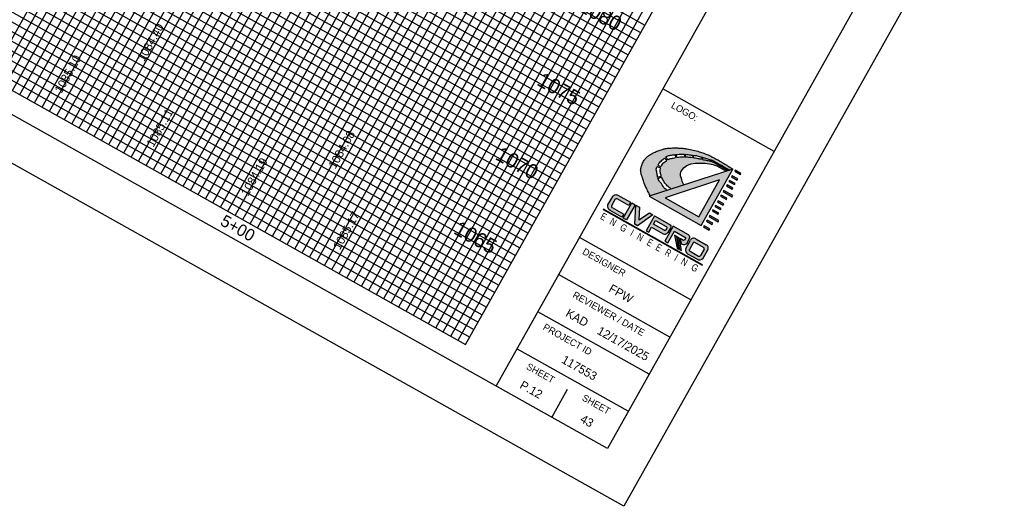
# Model space of a CAD drawing. Header units: feet. Extents: x 2245337 to 2248603, y 408525 to 439504.
# Tile 2 of 8: x 2248246 to 2248477, y 438669 to 438783. Entities that reach past the tile are written whole.
import ezdxf
from ezdxf.enums import TextEntityAlignment as Align

# ---------------------------------------------------------------- set-up
doc = ezdxf.new("R2010")
doc.units = ezdxf.units.FT
doc.header["$MEASUREMENT"] = 0
for name, color, linetype in [('PF_P_Text', 7, 'Continuous'), ('SH_Border', 7, 'Continuous'), ('SH_Data', 7, 'Continuous'), ('SHT_LOGO_BLACK', 7, 'Continuous'), ('SHT_LOGO_BLUE', 160, 'Continuous'), ('SHT_LOGO_GREY', 9, 'Continuous')]:
    doc.layers.add(name, color=color, linetype=linetype)
doc.layers.add('SH_Major_Grid_Line', color=254, linetype='Continuous', transparency=0.3)
doc.layers.add('SH_Minor_Grid_Line', color=252, linetype='Continuous', transparency=0.5)
doc.styles.add('OHDOTSymbols', font='arial.ttf')
doc.styles.add('Slanted-Normal', font='font31.shx', dxfattribs={"height": 0.14})
doc.styles.add('Straight-Normal', font='font30.shx', dxfattribs={"height": 0.14})
doc.styles.add('Straight-Sub Title', font='font30.shx', dxfattribs={"height": 0.17})

msp = doc.modelspace()

# ---------------------------------------------------------------- hatches: boundary and pattern name
at = {"layer": 'SHT_LOGO_BLACK', "linetype": 'Continuous'}
h = msp.add_hatch(color=256, dxfattribs=at)
h.dxf.hatch_style = 1
h.paths.add_polyline_path([(2248395.856, 438745.808, -0.0100538), (2248395.814, 438745.935), (2248396.696, 438746.209, 0.0039736), (2248396.736, 438746.1, 0.0407763), (2248396.8, 438745.962, 0.0060658), (2248397.319, 438745.08, 0.0612486), (2248397.995, 438744.218, 0.0382971), (2248398.917, 438743.433), (2248401.926, 438744.408), (2248401.484, 438745.188), (2248401.397, 438745.711), (2248401.131, 438746.549), (2248401.135, 438747.022), (2248401.221, 438747.472), (2248401.502, 438747.931), (2248401.947, 438748.512), (2248402.601, 438749), (2248403.507, 438749.346), (2248404.572, 438749.509), (2248405.648, 438749.523), (2248406.935, 438749.489), (2248407.922, 438749.386), (2248408.684, 438749.22), (2248409.851, 438748.803), (2248411.35, 438747.962), (2248411.902, 438747.64), (2248412.349, 438747.784, -0.0004178), (2248411.565, 438748.228, -0.0009491), (2248411.146, 438748.467, -0.0003513), (2248409.943, 438749.156, 0.0010701), (2248409.548, 438749.382, 0.0175554), (2248409.049, 438749.643, 0.0177429), (2248408.538, 438749.866, 0.0035925), (2248408.474, 438749.891), (2248408.565, 438750.197, -0.0386903), (2248408.713, 438750.128, -0.0002389), (2248408.811, 438750.074, 0.0000259), (2248409.709, 438749.57, 0.0000477), (2248411.044, 438748.821, 0.000037), (2248412.694, 438747.896), (2248413.402, 438748.126, 0.0036237), (2248412.158, 438748.916, 0.0074131), (2248411.541, 438749.288, 0.0009042), (2248409.495, 438750.479, 0.0045101), (2248409.082, 438750.713, 0.0190733), (2248407.926, 438751.299, 0.0173307), (2248406.61, 438751.85, 0.0195136), (2248405.514, 438752.216, 0.0153378), (2248404.092, 438752.583, 0.0122043), (2248402.682, 438752.866, 0.017423), (2248401.684, 438753.005, 0.0140154), (2248400.952, 438753.061, 0.0095353), (2248399.874, 438753.091, 0.0203776), (2248398.594, 438753.051, 0.0259798), (2248397.597, 438752.927, 0.0275654), (2248396.872, 438752.756, 0.0188905), (2248395.842, 438752.411, 0.0207887), (2248394.946, 438752.028, 0.0208279), (2248394.086, 438751.574, 0.0345989), (2248393.534, 438751.198, 0.0321449), (2248392.999, 438750.719, 0.0622685), (2248392.463, 438750.015, 0.0504328), (2248392.012, 438749.022, 0.0251176), (2248391.802, 438748.279, 0.0578308), (2248391.766, 438747.945, 0.025804), (2248391.795, 438747.441, 0.04348), (2248391.853, 438747.146, 0.0027378), (2248391.993, 438746.676, 0.002118), (2248392.179, 438746.07, 0.0015979), (2248392.489, 438745.089, 0.0065763), (2248392.568, 438744.852, 0.0239599), (2248392.596, 438744.782, 0.001113), (2248393.276, 438743.312, 0.0090846), (2248393.541, 438742.768, 0.0048876), (2248394.022, 438741.847), (2248397.979, 438743.129, -0.0318396), (2248397.505, 438743.489, -0.0711652), (2248397.086, 438743.97, -0.0167893), (2248396.799, 438744.447, 0.0284543), (2248396.624, 438744.725, 0.0507218), (2248396.28, 438745.115, -0.0714331), (2248396.047, 438745.403, -0.0493756)])
h.paths.add_polyline_path([(2248395.746, 438746.19, -0.0108233), (2248395.717, 438746.332, -0.0017467), (2248395.644, 438746.745, 0.0015962), (2248395.564, 438747.198, 0.0038763), (2248395.482, 438747.636, -0.0062063), (2248395.432, 438747.91, -0.0973222), (2248395.437, 438748.097, -0.0389742), (2248395.573, 438748.54, -0.0117369), (2248395.652, 438748.727), (2248396.435, 438748.383, 0.0286334), (2248396.364, 438748.009, 0.0564215), (2248396.358, 438747.679, 0.0186552), (2248396.414, 438747.262, 0.0193121), (2248396.498, 438746.864, 0.0136662), (2248396.606, 438746.479, 0.0011569), (2248396.616, 438746.446)], flags=16)
h.paths.add_polyline_path([(2248396.533, 438748.696), (2248395.82, 438749.061, -0.0159081), (2248395.939, 438749.256, -0.0228384), (2248396.193, 438749.608, -0.0184737), (2248396.542, 438750.016, -0.0260371), (2248396.939, 438750.404, -0.0166658), (2248397.326, 438750.721), (2248397.892, 438750.141, 0.0016515), (2248397.815, 438750.088, 0.0155438), (2248397.417, 438749.794, 0.0164872), (2248397.061, 438749.494, 0.0751877), (2248396.717, 438749.075, 0.0428865)], flags=16)
h.paths.add_polyline_path([(2248398.141, 438750.307), (2248397.608, 438750.926, -0.0240383), (2248397.998, 438751.163, -0.0641503), (2248398.319, 438751.287, -0.0219687), (2248398.725, 438751.369, -0.0087488), (2248399.755, 438751.51, -0.000355), (2248399.842, 438751.52), (2248399.956, 438750.828, 0.0025312), (2248399.434, 438750.723, 0.0069283), (2248398.65, 438750.55, 0.0286355), (2248398.464, 438750.495, 0.0538056), (2248398.345, 438750.437, 0.0042656)], flags=16)
h.paths.add_polyline_path([(2248400.145, 438750.864), (2248400.029, 438751.542, -0.0031899), (2248400.81, 438751.626, -0.0135776), (2248401.146, 438751.651, -0.0298452), (2248401.797, 438751.643, -0.0040919), (2248402.017, 438751.625), (2248402.026, 438751.007, 0.0136595), (2248401.198, 438751.003, 0.0292253), (2248400.65, 438750.953, 0.0092972), (2248400.277, 438750.889, 0.0006391)], flags=16)
h.paths.add_polyline_path([(2248402.217, 438751.002), (2248402.208, 438751.607, -0.0113066), (2248402.815, 438751.53, -0.0105908), (2248403.292, 438751.448, 0.0117493), (2248403.721, 438751.376, 0.0161825), (2248404.013, 438751.343), (2248403.95, 438750.862, 0.0179051), (2248403.238, 438750.944, 0.0112231)], flags=16)
h.paths.add_polyline_path([(2248404.126, 438750.835), (2248404.205, 438751.332, 0.0108238), (2248404.401, 438751.329, -0.0583499), (2248404.838, 438751.281, -0.0115401), (2248405.286, 438751.167, -0.0034501), (2248406.178, 438750.911), (2248406.083, 438750.433, 0.0128454), (2248405.209, 438750.639, 0.0080365), (2248404.641, 438750.749, 0.0047092)], flags=16)
h.paths.add_polyline_path([(2248406.277, 438750.385), (2248406.385, 438750.85, -0.0004807), (2248406.967, 438750.676, 0.0008641), (2248407.235, 438750.595, 0.0046803), (2248407.659, 438750.474, -0.0040725), (2248408.147, 438750.335, -0.0087736), (2248408.377, 438750.262), (2248408.288, 438749.957, 0.0056561), (2248408.184, 438749.99, 0.0201998), (2248407.833, 438750.082, 0.0195732), (2248407.362, 438750.167, -0.0170674), (2248406.821, 438750.261, -0.0078649)], flags=16)
h = msp.add_hatch(color=256, dxfattribs=at)
h.dxf.hatch_style = 1
h.paths.add_polyline_path([(2248406.516, 438734.56), (2248407.849, 438733.812), (2248407.993, 438734.068), (2248406.66, 438734.816)])
h.paths.add_polyline_path([(2248407.401, 438736.139), (2248407.258, 438735.882), (2248408.591, 438735.135), (2248408.735, 438735.391)])
h.paths.add_polyline_path([(2248409.995, 438735.763), (2248410.139, 438736.019), (2248408.005, 438737.215), (2248407.841, 438736.971)])
h.paths.add_polyline_path([(2248408.747, 438738.538), (2248408.603, 438738.282), (2248409.937, 438737.534), (2248410.081, 438737.79)])
h.paths.add_polyline_path([(2248409.203, 438739.352), (2248410.537, 438738.604), (2248410.681, 438738.86), (2248409.347, 438739.608)])
h.paths.add_polyline_path([(2248409.951, 438740.685), (2248409.807, 438740.429), (2248411.141, 438739.681), (2248411.285, 438739.937)])
h.paths.add_polyline_path([(2248410.693, 438742.008), (2248410.549, 438741.751), (2248411.883, 438741.003), (2248412.026, 438741.26)])
h.paths.add_polyline_path([(2248413.288, 438741.634), (2248413.432, 438741.891), (2248411.299, 438743.087), (2248411.134, 438742.843)])
h.paths.add_polyline_path([(2248413.231, 438743.407), (2248413.375, 438743.664), (2248412.041, 438744.412), (2248411.897, 438744.155)])
h.paths.add_polyline_path([(2248412.639, 438745.478), (2248412.496, 438745.222), (2248413.829, 438744.474), (2248413.973, 438744.73)])
h.paths.add_polyline_path([(2248414.429, 438745.544), (2248414.573, 438745.8), (2248413.239, 438746.548), (2248413.096, 438746.292)])
h.paths.add_polyline_path([(2248415.171, 438746.867), (2248415.315, 438747.123), (2248413.981, 438747.871), (2248413.838, 438747.614)])
at = {"layer": 'SHT_LOGO_BLUE'}
h = msp.add_hatch(color=256, dxfattribs=at)
h.dxf.hatch_style = 1
h.paths.add_polyline_path([(2248385.788, 438740.981, -0.4424596), (2248386.211, 438741.122), (2248388.965, 438739.578), (2248389.384, 438740.325), (2248386.44, 438741.977, 0.436831), (2248385.213, 438741.682), (2248384.095, 438739.688, 0.355742), (2248384.617, 438738.365), (2248387.372, 438736.82), (2248387.784, 438737.556), (2248385.101, 438739.061, -0.4660765), (2248384.944, 438739.477)])
h.paths.add_polyline_path([(2248390.436, 438739.751), (2248389.676, 438740.177), (2248387.686, 438736.629), (2248388.459, 438736.226)])
h.paths.add_polyline_path([(2248390.373, 438735.145), (2248391.016, 438734.784), (2248394.656, 438737.382), (2248393.834, 438737.844), (2248391.32, 438736.167), (2248391.503, 438739.141), (2248390.658, 438739.615)])
h.paths.add_polyline_path([(2248394.324, 438734.46), (2248397.034, 438732.94, 0.3843353), (2248398.139, 438733.191), (2248398.758, 438734.266, 0.4139416), (2248398.488, 438735.223), (2248395.021, 438737.168), (2248393.037, 438733.632), (2248393.663, 438733.281)])
h.paths.add_polyline_path([(2248394.779, 438735.186), (2248395.258, 438736.04), (2248397.776, 438734.628, -0.3637569), (2248397.9, 438734.3, -0.0878683), (2248397.663, 438733.877, -0.5539061), (2248397.274, 438733.787)], flags=16)
h.paths.add_polyline_path([(2248401.847, 438731.382), (2248401.072, 438731.817), (2248401.282, 438730.66), (2248401.541, 438730.515, 0.3731696), (2248402.648, 438730.743), (2248403.189, 438731.708, 0.3716199), (2248402.989, 438732.689), (2248399.402, 438734.7), (2248397.432, 438731.188), (2248398.17, 438730.775), (2248399.718, 438733.535), (2248402.172, 438732.158, -0.3813804), (2248402.279, 438731.849), (2248402.083, 438731.499, -0.3078669)])
h.paths.add_polyline_path([(2248404.691, 438731.741, 0.436831), (2248403.464, 438731.446), (2248402.346, 438729.452, 0.355742), (2248402.868, 438728.129), (2248405.015, 438726.925, 0.355742), (2248406.416, 438727.169), (2248407.534, 438729.163, 0.436831), (2248407.146, 438730.364)])
h.paths.add_polyline_path([(2248406.537, 438729.722, -0.3865207), (2248406.665, 438729.338), (2248405.833, 438727.855, -0.4364482), (2248405.385, 438727.685), (2248403.352, 438728.825, -0.4660765), (2248403.195, 438729.241), (2248404.039, 438730.746, -0.4424596), (2248404.461, 438730.887)], flags=16)
h = msp.add_hatch(color=256, dxfattribs=at)
h.dxf.hatch_style = 1
h.paths.add_polyline_path([(2248400.838, 438731.948), (2248400.323, 438732.237), (2248400.901, 438729.244), (2248401.328, 438729.005)])
at = {"layer": 'SHT_LOGO_GREY'}
h = msp.add_hatch(color=256, dxfattribs=at)
h.dxf.hatch_style = 1
h.paths.add_polyline_path([(2248393.745, 438741.757), (2248405.981, 438734.894), (2248413.402, 438748.126)])
h.paths.add_polyline_path([(2248405.411, 438736.921), (2248397.498, 438741.359), (2248410.279, 438745.601)], flags=16)
h = msp.add_hatch(color=256, dxfattribs=at)
h.dxf.hatch_style = 1
h.paths.add_polyline_path([(2248400.258, 438732.274), (2248399.742, 438732.563), (2248400.32, 438729.57), (2248400.747, 438729.33)])

# ---------------------------------------------------------------- linework, layer by layer
at = {"layer": 'SH_Border'}
for p, q in [((2248563.25, 439063.503), (2248357.801, 438697.182)), ((2248603.029, 439052.658), (2248387.797, 438668.894)), ((2248589.416, 439048.828), (2248383.967, 438682.507)), ((2248383.967, 438682.507), (2247808.32, 439005.356)), ((2248387.797, 438668.894), (2247794.707, 439001.526)), ((2248423.1, 438752.283), (2248396.934, 438766.957)), ((2248403.533, 438717.395), (2248377.368, 438732.07)), ((2248398.642, 438708.673), (2248372.476, 438723.348)), ((2248393.75, 438699.951), (2248367.584, 438714.626)), ((2248388.858, 438691.229), (2248362.693, 438705.904)), ((2248374.509, 438696.308), (2248370.884, 438689.845))]:
    msp.add_line(p, q, dxfattribs=at)
at = {"layer": 'SH_Data', "color": 7, "linetype": 'Continuous'}
for p, q in [((2248333.209, 438716.707), (2248421.258, 438873.702)), ((2248350.653, 438706.924), (2248438.702, 438863.918)), ((2248228.546, 438775.407), (2248350.653, 438706.924))]:
    msp.add_line(p, q, dxfattribs=at)
at = {"layer": 'SH_Major_Grid_Line', "color": 254, "linetype": 'Continuous'}
for p, q in [((2248245.99, 438765.624), (2248334.039, 438922.618)), ((2248263.434, 438755.84), (2248351.483, 438912.835)), ((2248280.877, 438746.057), (2248368.927, 438903.052)), ((2248298.321, 438736.274), (2248386.371, 438893.268)), ((2248315.765, 438726.491), (2248403.815, 438883.485)), ((2248267.679, 438845.182), (2248389.786, 438776.699)), ((2248257.896, 438827.738), (2248380.003, 438759.255)), ((2248248.112, 438810.295), (2248370.219, 438741.812)), ((2248238.329, 438792.851), (2248360.436, 438724.368))]:
    msp.add_line(p, q, dxfattribs=at)
at = {"layer": 'SH_Minor_Grid_Line', "color": 252, "linetype": 'Continuous'}
for p, q in [((2248239.012, 438769.537), (2248327.062, 438926.531)), ((2248240.757, 438768.559), (2248328.806, 438925.553)), ((2248242.501, 438767.58), (2248330.551, 438924.575)), ((2248244.245, 438766.602), (2248332.295, 438923.596)), ((2248247.734, 438764.645), (2248335.784, 438921.64)), ((2248249.478, 438763.667), (2248337.528, 438920.661)), ((2248251.223, 438762.689), (2248339.272, 438919.683)), ((2248252.967, 438761.71), (2248341.017, 438918.705)), ((2248254.712, 438760.732), (2248342.761, 438917.727)), ((2248256.456, 438759.754), (2248344.506, 438916.748)), ((2248258.2, 438758.775), (2248346.25, 438915.77)), ((2248259.945, 438757.797), (2248347.994, 438914.792)), ((2248261.689, 438756.819), (2248349.739, 438913.813)), ((2248265.178, 438754.862), (2248353.228, 438911.857)), ((2248266.922, 438753.884), (2248354.972, 438910.878)), ((2248268.667, 438752.905), (2248356.716, 438909.9)), ((2248270.411, 438751.927), (2248358.461, 438908.922)), ((2248272.155, 438750.949), (2248360.205, 438907.943)), ((2248273.9, 438749.97), (2248361.949, 438906.965)), ((2248275.644, 438748.992), (2248363.694, 438905.987)), ((2248277.389, 438748.014), (2248365.438, 438905.008)), ((2248279.133, 438747.035), (2248367.183, 438904.03)), ((2248282.622, 438745.079), (2248370.671, 438902.073)), ((2248284.366, 438744.1), (2248372.416, 438901.095)), ((2248286.11, 438743.122), (2248374.16, 438900.117)), ((2248287.855, 438742.144), (2248375.905, 438899.138)), ((2248289.599, 438741.165), (2248377.649, 438898.16)), ((2248291.344, 438740.187), (2248379.393, 438897.182)), ((2248293.088, 438739.209), (2248381.138, 438896.203)), ((2248294.832, 438738.23), (2248382.882, 438895.225)), ((2248296.577, 438737.252), (2248384.626, 438894.247)), ((2248300.066, 438735.295), (2248388.115, 438892.29)), ((2248301.81, 438734.317), (2248389.86, 438891.312)), ((2248303.554, 438733.339), (2248391.604, 438890.333)), ((2248305.299, 438732.36), (2248393.348, 438889.355)), ((2248307.043, 438731.382), (2248395.093, 438888.377)), ((2248308.787, 438730.404), (2248396.837, 438887.398)), ((2248310.532, 438729.426), (2248398.581, 438886.42)), ((2248312.276, 438728.447), (2248400.326, 438885.442)), ((2248314.021, 438727.469), (2248402.07, 438884.463)), ((2248317.509, 438725.512), (2248405.559, 438882.507)), ((2248319.254, 438724.534), (2248407.303, 438881.528)), ((2248320.998, 438723.556), (2248409.048, 438880.55)), ((2248322.743, 438722.577), (2248410.792, 438879.572)), ((2248324.487, 438721.599), (2248412.537, 438878.593)), ((2248326.231, 438720.621), (2248414.281, 438877.615)), ((2248327.976, 438719.642), (2248416.025, 438876.637)), ((2248329.72, 438718.664), (2248417.77, 438875.658)), ((2248331.464, 438717.686), (2248419.514, 438874.68)), ((2248334.953, 438715.729), (2248423.003, 438872.723)), ((2248336.698, 438714.751), (2248424.747, 438871.745)), ((2248338.442, 438713.772), (2248426.492, 438870.767)), ((2248340.186, 438712.794), (2248428.236, 438869.788)), ((2248341.931, 438711.816), (2248429.98, 438868.81)), ((2248343.675, 438710.837), (2248431.725, 438867.832)), ((2248345.42, 438709.859), (2248433.469, 438866.853)), ((2248347.164, 438708.881), (2248435.214, 438865.875)), ((2248348.908, 438707.902), (2248436.958, 438864.897)), ((2248270.614, 438850.415), (2248392.721, 438781.932)), ((2248269.636, 438848.671), (2248391.742, 438780.188)), ((2248268.657, 438846.927), (2248390.764, 438778.444)), ((2248266.701, 438843.438), (2248388.808, 438774.955)), ((2248265.722, 438841.694), (2248387.829, 438773.21)), ((2248264.744, 438839.949), (2248386.851, 438771.466)), ((2248262.787, 438836.46), (2248384.894, 438767.977)), ((2248263.766, 438838.205), (2248385.873, 438769.722)), ((2248261.809, 438834.716), (2248383.916, 438766.233)), ((2248260.831, 438832.972), (2248382.938, 438764.489)), ((2248258.874, 438829.483), (2248380.981, 438761)), ((2248259.852, 438831.227), (2248381.959, 438762.744)), ((2248256.917, 438825.994), (2248379.024, 438757.511)), ((2248254.961, 438822.505), (2248377.068, 438754.022)), ((2248255.939, 438824.25), (2248378.046, 438755.767)), ((2248253.982, 438820.761), (2248376.089, 438752.278)), ((2248253.004, 438819.017), (2248375.111, 438750.534)), ((2248252.026, 438817.272), (2248374.133, 438748.789)), ((2248250.069, 438813.783), (2248372.176, 438745.3)), ((2248251.047, 438815.528), (2248373.154, 438747.045)), ((2248249.091, 438812.039), (2248371.198, 438743.556)), ((2248246.156, 438806.806), (2248368.263, 438738.323)), ((2248247.134, 438808.55), (2248369.241, 438740.067)), ((2248245.177, 438805.061), (2248367.284, 438736.578)), ((2248244.199, 438803.317), (2248366.306, 438734.834)), ((2248242.242, 438799.828), (2248364.349, 438731.345)), ((2248243.221, 438801.573), (2248365.328, 438733.09)), ((2248241.264, 438798.084), (2248363.371, 438729.601)), ((2248240.286, 438796.34), (2248362.393, 438727.857)), ((2248239.307, 438794.595), (2248361.414, 438726.112)), ((2248237.351, 438791.106), (2248359.458, 438722.623)), ((2248236.372, 438789.362), (2248358.479, 438720.879)), ((2248234.416, 438785.873), (2248356.523, 438717.39)), ((2248235.394, 438787.618), (2248357.501, 438719.135)), ((2248233.438, 438784.129), (2248355.544, 438715.646)), ((2248232.459, 438782.385), (2248354.566, 438713.901)), ((2248230.503, 438778.896), (2248352.609, 438710.413)), ((2248231.481, 438780.64), (2248353.588, 438712.157)), ((2248229.524, 438777.151), (2248351.631, 438708.668))]:
    msp.add_line(p, q, dxfattribs=at)
at = {"layer": 'SHT_LOGO_BLACK'}
for p, q in [((2248399.842, 438751.52, -16254.303), (2248399.956, 438750.828, -16254.303)), ((2248400.029, 438751.542, -16254.303), (2248400.145, 438750.864, -16254.303)), ((2248402.017, 438751.625, -16254.303), (2248402.026, 438751.007, -16254.303)), ((2248402.208, 438751.607, -16254.303), (2248402.217, 438751.002, -16254.303))]:
    msp.add_line(p, q, dxfattribs=at)
for points in [[(2248394.022, 438741.847, -0.0048876), (2248393.541, 438742.768, -0.0090846), (2248393.276, 438743.312, -0.001113), (2248392.596, 438744.782, -0.0239599), (2248392.568, 438744.852, -0.0065763), (2248392.489, 438745.089, -0.0015979), (2248392.179, 438746.07, -0.002118), (2248391.993, 438746.676, -0.0027378), (2248391.853, 438747.146, -0.04348), (2248391.795, 438747.441, -0.025804), (2248391.766, 438747.945, -0.0578308), (2248391.802, 438748.279, -0.0251176), (2248392.012, 438749.022, -0.0504328), (2248392.463, 438750.015, -0.0622685), (2248392.999, 438750.719, -0.0321449), (2248393.534, 438751.198, -0.0345989), (2248394.086, 438751.574, -0.0208279), (2248394.946, 438752.028, -0.0207887), (2248395.842, 438752.411, -0.0188905), (2248396.872, 438752.756, -0.0275654), (2248397.597, 438752.927, -0.0259798), (2248398.594, 438753.051, -0.0203776), (2248399.874, 438753.091, -0.0095353), (2248400.952, 438753.061, -0.0140155), (2248401.684, 438753.005, -0.017423), (2248402.682, 438752.866, -0.0122043), (2248404.092, 438752.583, -0.0153378), (2248405.514, 438752.216, -0.0195136), (2248406.61, 438751.85, -0.0173307), (2248407.926, 438751.299, -0.0190733), (2248409.082, 438750.713, -0.0045101), (2248409.495, 438750.479, -0.0009042), (2248411.541, 438749.288, -0.0074131), (2248412.158, 438748.916, -0.0036237), (2248413.402, 438748.126)], [(2248397.608, 438750.926, -0.0240383), (2248397.998, 438751.163, -0.0641503), (2248398.319, 438751.287, -0.0219687), (2248398.725, 438751.369, -0.0087488), (2248399.755, 438751.51, -0.000355), (2248399.842, 438751.52, -0.0135776)], [(2248398.141, 438750.307, -0.0042656), (2248398.345, 438750.437, -0.0538056), (2248398.464, 438750.495, -0.0286355), (2248398.65, 438750.55, -0.0069283), (2248399.434, 438750.723, -0.0025312), (2248399.956, 438750.828, -0.0092972)], [(2248400.029, 438751.542, -0.0031899), (2248400.81, 438751.626, -0.0135776), (2248401.146, 438751.651, -0.0298452), (2248401.797, 438751.643, -0.0040919), (2248402.017, 438751.625, -0.0105908)], [(2248400.145, 438750.864, -0.0006391), (2248400.277, 438750.889, -0.0092972), (2248400.65, 438750.953, -0.0292253), (2248401.198, 438751.003, -0.0136595), (2248402.026, 438751.007, -0.0115607)], [(2248402.208, 438751.607, -0.0113066), (2248402.815, 438751.53, -0.0105908), (2248403.292, 438751.448, 0.0117493), (2248403.721, 438751.376, 0.0161825), (2248404.013, 438751.343, -0.0583499)], [(2248402.217, 438751.002, -0.0112231), (2248403.238, 438750.944, -0.0174533), (2248403.932, 438750.865, -0.0001631), (2248403.95, 438750.862, -0.0080365)], [(2248404.126, 438750.835, -0.0047092), (2248404.641, 438750.749, -0.0080365), (2248405.209, 438750.639, -0.0117994), (2248406.012, 438750.451, 0.0010314), (2248406.083, 438750.433, 0.0170674)], [(2248404.205, 438751.332, 0.0108238), (2248404.401, 438751.329, -0.0583499), (2248404.838, 438751.281, -0.0115401), (2248405.286, 438751.167, -0.0034501), (2248406.178, 438750.911, -0.0004381)], [(2248406.385, 438750.85, -0.0002002), (2248406.437, 438750.835, -0.0004381), (2248406.967, 438750.676, 0.0008641), (2248407.235, 438750.595, 0.0046803), (2248407.659, 438750.474, -0.0040725), (2248408.147, 438750.335, -0.0087736), (2248408.377, 438750.262, -0.0402536)], [(2248395.746, 438746.19, -0.0108233), (2248395.717, 438746.332, -0.0017466), (2248395.644, 438746.745, 0.0015963), (2248395.564, 438747.198, 0.0038763), (2248395.482, 438747.636, -0.0062062), (2248395.432, 438747.91, -0.0973222), (2248395.437, 438748.097, -0.0389742), (2248395.573, 438748.54, -0.0117369), (2248395.652, 438748.727, -0.0267757)], [(2248395.82, 438749.061, -0.0159081), (2248395.939, 438749.256, -0.0228384), (2248396.193, 438749.608, -0.0184737), (2248396.542, 438750.016, -0.0260371), (2248396.939, 438750.404, -0.0166658), (2248397.326, 438750.721, -0.0340904)], [(2248396.533, 438748.696, -0.0428865), (2248396.717, 438749.075, -0.0751877), (2248397.061, 438749.494, -0.0164872), (2248397.417, 438749.794, -0.0155437), (2248397.815, 438750.088, -0.0016515), (2248397.892, 438750.141, -0.0538056)], [(2248406.277, 438750.385, 0.0078649), (2248406.821, 438750.261, 0.0170674), (2248407.362, 438750.167, -0.0195732), (2248407.833, 438750.082, -0.0201997), (2248408.184, 438749.99, -0.0056562), (2248408.288, 438749.957, -0.0177429)], [(2248408.474, 438749.891, -0.0035925), (2248408.538, 438749.866, -0.0177429), (2248409.049, 438749.643, -0.0175554), (2248409.548, 438749.382, -0.0010701), (2248409.943, 438749.156, 0.0003513), (2248411.146, 438748.467, 0.0009491), (2248411.565, 438748.228, 0.0004178), (2248412.349, 438747.784)], [(2248408.565, 438750.197, -0.0386903), (2248408.713, 438750.128, -0.0002389), (2248408.811, 438750.074, 0.0000259), (2248409.709, 438749.57, 0.0000477), (2248411.044, 438748.821, 0.000037), (2248412.694, 438747.896)], [(2248396.616, 438746.446, -0.0011569), (2248396.606, 438746.479, -0.0136662), (2248396.498, 438746.864, -0.0193121), (2248396.414, 438747.262, -0.0186552), (2248396.358, 438747.679, -0.0564215), (2248396.364, 438748.009, -0.0286334), (2248396.435, 438748.383, -0.0644534)], [(2248398.917, 438743.433, -0.0382971), (2248397.995, 438744.218, -0.0612486), (2248397.319, 438745.08, -0.0060658), (2248396.8, 438745.962, -0.0407762), (2248396.736, 438746.1, -0.0039736), (2248396.696, 438746.209, -0.0136662)], [(2248397.979, 438743.129, -0.0318396), (2248397.505, 438743.489, -0.0711652), (2248397.086, 438743.97, -0.0167893), (2248396.799, 438744.447, 0.0284543), (2248396.624, 438744.725, 0.0507218), (2248396.28, 438745.115, -0.0714331), (2248396.047, 438745.403, -0.0493756), (2248395.856, 438745.808, -0.0100538), (2248395.814, 438745.935, -0.0017466)]]:
    msp.add_lwpolyline(points, format="xyb", dxfattribs=at)
at = {"layer": 'SHT_LOGO_BLACK', "elevation": -16254.303}
for points in [[(2248397.608, 438750.926), (2248398.141, 438750.307)], [(2248404.013, 438751.343), (2248403.95, 438750.862)], [(2248404.205, 438751.332), (2248404.126, 438750.835)], [(2248406.178, 438750.911), (2248406.083, 438750.433)], [(2248406.385, 438750.85), (2248406.277, 438750.385)], [(2248395.652, 438748.727), (2248396.435, 438748.383)], [(2248395.82, 438749.061), (2248396.533, 438748.696)], [(2248397.326, 438750.721), (2248397.892, 438750.141)], [(2248401.926, 438744.408), (2248401.484, 438745.188), (2248401.397, 438745.711), (2248401.131, 438746.549), (2248401.135, 438747.022), (2248401.221, 438747.472), (2248401.502, 438747.931), (2248401.947, 438748.512), (2248402.601, 438749), (2248403.507, 438749.346), (2248404.572, 438749.509), (2248405.648, 438749.523), (2248406.935, 438749.489), (2248407.922, 438749.386), (2248408.684, 438749.22), (2248409.851, 438748.803), (2248411.35, 438747.962), (2248411.902, 438747.64)], [(2248408.377, 438750.262), (2248408.288, 438749.957)], [(2248408.565, 438750.197), (2248408.474, 438749.891)], [(2248395.746, 438746.19), (2248396.616, 438746.446)], [(2248395.814, 438745.935), (2248396.696, 438746.209)]]:
    msp.add_lwpolyline(points, dxfattribs=at)
at = {"layer": 'SHT_LOGO_BLACK', "linetype": 'Continuous', "elevation": -16254.303}
for points in [[(2248413.096, 438746.292), (2248414.429, 438745.544), (2248414.573, 438745.8), (2248413.239, 438746.548)], [(2248413.838, 438747.614), (2248415.171, 438746.867), (2248415.315, 438747.123), (2248413.981, 438747.871)], [(2248411.897, 438744.155), (2248413.231, 438743.407), (2248413.375, 438743.664), (2248412.041, 438744.412)], [(2248412.496, 438745.222), (2248413.829, 438744.474), (2248413.973, 438744.73), (2248412.639, 438745.478)], [(2248410.549, 438741.751), (2248411.883, 438741.003), (2248412.026, 438741.26), (2248410.693, 438742.008)], [(2248411.134, 438742.843), (2248413.288, 438741.634), (2248413.432, 438741.891), (2248411.299, 438743.087)], [(2248409.203, 438739.352), (2248410.537, 438738.604), (2248410.681, 438738.86), (2248409.347, 438739.608)], [(2248409.807, 438740.429), (2248411.141, 438739.681), (2248411.285, 438739.937), (2248409.951, 438740.685)], [(2248407.841, 438736.971), (2248409.995, 438735.763), (2248410.139, 438736.019), (2248408.005, 438737.215)], [(2248408.603, 438738.282), (2248409.937, 438737.534), (2248410.081, 438737.79), (2248408.747, 438738.538)], [(2248406.516, 438734.56), (2248407.849, 438733.812), (2248407.993, 438734.068), (2248406.66, 438734.816)], [(2248407.258, 438735.882), (2248408.591, 438735.135), (2248408.735, 438735.391), (2248407.401, 438736.139)]]:
    msp.add_lwpolyline(points, close=True, dxfattribs=at)
at = {"layer": 'SHT_LOGO_BLACK'}
msp.add_lwpolyline([(2248382.937, 438738.613), (2248406.204, 438725.564), (2248406.262, 438725.667), (2248383.003, 438738.711)], close=True, dxfattribs=at)
at = {"layer": 'SHT_LOGO_BLUE'}
for p, q in [((2248402.346, 438729.452), (2248403.464, 438731.446)), ((2248404.067, 438730.796), (2248403.195, 438729.241)), ((2248406.537, 438729.722), (2248404.461, 438730.887)), ((2248404.691, 438731.741), (2248407.146, 438730.364)), ((2248405.015, 438726.925), (2248402.868, 438728.129)), ((2248403.352, 438728.825), (2248405.357, 438727.701)), ((2248406.665, 438729.338), (2248405.793, 438727.784)), ((2248406.416, 438727.169), (2248407.534, 438729.163))]:
    msp.add_line(p, q, dxfattribs=at)
for points in [[(2248385.101, 438739.061), (2248387.784, 438737.556), (2248387.372, 438736.82), (2248384.617, 438738.365, -0.355742), (2248384.095, 438739.688), (2248385.213, 438741.682, -0.436831), (2248386.44, 438741.977), (2248389.384, 438740.325), (2248388.965, 438739.578), (2248386.211, 438741.122, 0.3865207), (2248385.816, 438741.031), (2248384.944, 438739.477, 0.4660765), (2248385.101, 438739.061, -0.087106)], [(2248395.021, 438737.168), (2248398.488, 438735.223, -0.4139416), (2248398.758, 438734.266), (2248398.139, 438733.191)], [(2248397.274, 438733.787), (2248394.779, 438735.186), (2248395.258, 438736.04), (2248397.776, 438734.628, -0.3637569), (2248397.9, 438734.3, -0.0878683), (2248397.663, 438733.877, -0.5539061), (2248397.274, 438733.787, 0.5909718)], [(2248397.432, 438731.188), (2248398.17, 438730.775), (2248399.718, 438733.535), (2248402.172, 438732.158, -0.3813804), (2248402.279, 438731.849), (2248402.083, 438731.499, -0.3078669), (2248401.847, 438731.382), (2248401.072, 438731.817), (2248401.282, 438730.66), (2248401.541, 438730.515, 0.3731696), (2248402.648, 438730.743), (2248403.189, 438731.708, 0.3716199), (2248402.989, 438732.689), (2248399.402, 438734.7), (2248397.432, 438731.188)]]:
    msp.add_lwpolyline(points, format="xyb", dxfattribs=at)
for points in [[(2248387.686, 438736.629), (2248389.676, 438740.177), (2248390.436, 438739.751), (2248388.459, 438736.226)], [(2248390.658, 438739.615), (2248391.503, 438739.141), (2248391.32, 438736.167), (2248393.834, 438737.844), (2248394.656, 438737.382), (2248391.016, 438734.784), (2248390.373, 438735.145)]]:
    msp.add_lwpolyline(points, close=True, dxfattribs=at)
for points in [[(2248395.021, 438737.168), (2248393.037, 438733.632), (2248393.663, 438733.281), (2248394.324, 438734.46), (2248397.034, 438732.94)], [(2248400.838, 438731.948), (2248400.323, 438732.237), (2248400.901, 438729.244), (2248401.328, 438729.005), (2248400.838, 438731.948)]]:
    msp.add_lwpolyline(points, dxfattribs=at)
for centre, radius, start, end in [((2248397.447, 438733.678), 0.846, 240.71431, 324.80843), ((2248404.214, 438731.025), 0.86, 56.32551, 150.71431), ((2248404.314, 438730.624), 0.301, 60.71431, 145.2445), ((2248406.784, 438729.584), 0.86, 330.71431, 65.1031), ((2248403.419, 438729.111), 1.126, 162.38388, 240.71431), ((2248403.448, 438729.099), 0.29, 150.71431, 250.67079), ((2248405.53, 438727.978), 0.327, 237.89362, 323.57851), ((2248406.39, 438729.46), 0.301, 336.18412, 60.71431), ((2248405.566, 438727.907), 1.126, 240.71431, 319.04474)]:
    msp.add_arc(centre, radius, start, end, dxfattribs=at)
at = {"layer": 'SHT_LOGO_GREY', "elevation": -16254.303}
msp.add_lwpolyline([(2248393.745, 438741.757), (2248405.981, 438734.894), (2248413.402, 438748.126), (2248393.745, 438741.757)], dxfattribs=at)
msp.add_lwpolyline([(2248397.498, 438741.359), (2248405.411, 438736.921), (2248410.279, 438745.601)], close=True, dxfattribs=at)
at = {"layer": 'SHT_LOGO_GREY'}
msp.add_lwpolyline([(2248400.258, 438732.274), (2248399.742, 438732.563), (2248400.32, 438729.57), (2248400.747, 438729.33), (2248400.258, 438732.274)], dxfattribs=at)

# ---------------------------------------------------------------- texts
at = {"layer": 'PF_P_Text', "color": 7, "linetype": 'Continuous', "lineweight": -3, "char_height": 2, "rotation": 60.71431, "style": 'Straight-Normal'}
for s, insert, attachment_point in [('1084.40', (2248275.209, 438773.17), 7), ('1085.10', (2248258.163, 438769.952), 8), ('1085.11', (2248279.743, 438757.322), 8), ('1084.08', (2248320.098, 438747.994), 7), ('1084.19', (2248301.947, 438745.806), 8), ('1085.17', (2248323.535, 438733.189), 8)]:
    msp.add_mtext(s, dxfattribs=dict(at, insert=insert, attachment_point=attachment_point))
at = {"layer": 'SH_Border', "color": 7, "linetype": 'Continuous', "insert": (2248297.885, 438735.496), "char_height": 2.8, "width": 19.18517, "attachment_point": 2, "rotation": 330.71431, "style": 'Slanted-Normal'}
msp.add_mtext('5+00', dxfattribs=at)
at = {"layer": 'SH_Data', "color": 7, "linetype": 'Continuous', "style": 'Straight-Normal'}
msp.add_text('LOGO:', height=1.6, rotation=330.71431, dxfattribs=at).set_placement((2248402.488, 438762.359), align=Align.TOP_CENTER)
for s, p in [('DESIGNER', (2248383.185, 438726.227)), ('REVIEWER / DATE', (2248384.265, 438714.156)), ('PROJECT ID', (2248374.598, 438708.112)), ('SHEET', (2248368.264, 438700.199)), ('SHEET', (2248381.347, 438692.862))]:
    msp.add_text(s, height=1.6, rotation=330.71431, dxfattribs=at).set_placement(p, align=Align.MIDDLE_CENTER)
at = {"layer": 'SH_Data', "linetype": 'Continuous', "style": 'Straight-Sub Title'}
for s, p in [('FPW', (2248387.165, 438718.875)), ('KAD', (2248376.852, 438713.194)), ('12/17/2025', (2248387.68, 438707.121)), ('117553', (2248377.382, 438701.431)), ('P.12', (2248366.08, 438696.304)), ('43', (2248379.163, 438688.967))]:
    msp.add_text(s, height=2, rotation=330.71431, dxfattribs=at).set_placement(p, align=Align.MIDDLE_CENTER)
at = {"layer": 'SH_Data', "char_height": 3.5, "width": 20.80085, "attachment_point": 1, "rotation": 330.71431, "style": 'Slanted-Normal'}
for s, insert in [('1080', (2248378.656, 438788.494)), ('1075', (2248368.873, 438771.05)), ('1070', (2248359.089, 438753.606)), ('1065', (2248349.306, 438736.163))]:
    msp.add_mtext(s, dxfattribs=dict(at, insert=insert))
at = {"layer": 'SHT_LOGO_BLACK', "linetype": 'Continuous', "style": 'OHDOTSymbols'}
for s, width, p in [('E', 0.7, (2248383.06, 438736.959, 52.014)), ('N', 0.8, (2248385.32, 438735.692, 52.014)), ('G', 0.8, (2248387.772, 438734.317, 52.014)), ('I', 0.7, (2248389.775, 438733.194, 52.014)), ('N', 0.8, (2248391.658, 438732.138, 52.014)), ('E', 0.7, (2248393.946, 438730.854, 52.014)), ('E', 0.7, (2248396.019, 438729.692, 52.014)), ('R', 0.7, (2248398.225, 438728.455, 52.014)), ('I', 0.7, (2248400.142, 438727.379, 52.014)), ('N', 0.8, (2248402.033, 438726.319, 52.014)), ('G', 0.8, (2248404.488, 438724.942, 52.014))]:
    msp.add_text(s, height=1.704, rotation=330.71431, dxfattribs=dict(at, width=width)).set_placement(p, align=Align.MIDDLE_CENTER)

doc.saveas('drawing.dxf')
